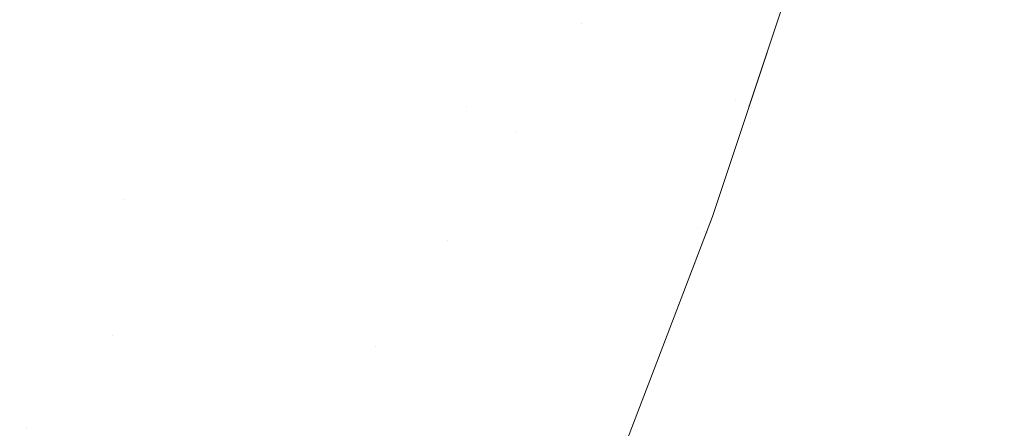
# Model space of a CAD drawing. Header units: centimetres. Extents: x -21.6 to 22.7, y 3.4 to 5.2.
# Tile 222 of 256: x 7.8003 to 7.8317, y 3.8144 to 3.8274. Entities that reach past the tile are written whole.
import ezdxf

# ---------------------------------------------------------------- set-up
doc = ezdxf.new("R2010")
doc.units = ezdxf.units.CM
doc.header["$LTSCALE"] = 2.54
doc.layers.add('Lucido design-1', color=7, linetype='Continuous')

# ---------------------------------------------------------------- blocks, each defined once
blk = doc.blocks.new('Gruppo-4-1')
at = {"color": 7, "linetype": 'Continuous', "lineweight": 9}
blk.add_3dface([(-21.503423, 5.100212, -1872.215514), (-21.503423, 3.500212, -1872.215514), (22.630348, 3.500212, -1872.215514), (22.630348, 5.100212, -1872.215514)], dxfattribs=at)
for points, invisible_edges in [([(22.630348, 5.100212, -1873.015514), (22.630348, 3.500212, -1873.015514), (7.686575, 3.600896, -1873.015514), (7.695257, 3.601786, -1873.015514)], 10), ([(22.630348, 5.100212, -1873.015514), (7.695257, 3.601786, -1873.015514), (7.700788, 3.602588, -1873.015514)], 9), ([(7.700788, 3.602588, -1873.015514), (7.70392, 3.603043, -1873.015514), (22.630348, 5.100212, -1873.015514)], 10), ([(22.630348, 5.100212, -1873.015514), (7.70392, 3.603043, -1873.015514), (7.712563, 3.604668, -1873.015514)], 9), ([(22.630348, 5.100212, -1873.015514), (7.712563, 3.604668, -1873.015514), (7.721183, 3.606664, -1873.015514)], 9), ([(22.630348, 5.100212, -1873.015514), (7.721183, 3.606664, -1873.015514), (7.729779, 3.609037, -1873.015514)], 9), ([(22.630348, 5.100212, -1873.015514), (7.729779, 3.609037, -1873.015514), (7.738348, 3.611789, -1873.015514)], 9), ([(22.630348, 5.100212, -1873.015514), (7.738348, 3.611789, -1873.015514), (7.746887, 3.614929, -1873.015514)], 9), ([(22.630348, 5.100212, -1873.015514), (7.746887, 3.614929, -1873.015514), (7.755389, 3.618463, -1873.015514)], 9), ([(22.630348, 5.100212, -1873.015514), (7.755389, 3.618463, -1873.015514), (7.760056, 3.620633, -1873.015514)], 9), ([(7.760056, 3.620633, -1873.015514), (7.763851, 3.622398, -1873.015514), (22.630348, 5.100212, -1873.015514)], 10), ([(22.630348, 5.100212, -1873.015514), (7.763851, 3.622398, -1873.015514), (7.772266, 3.626742, -1873.015514)], 9), ([(22.630348, 5.100212, -1873.015514), (7.772266, 3.626742, -1873.015514), (7.780626, 3.631505, -1873.015514)], 9), ([(22.630348, 5.100212, -1873.015514), (7.780626, 3.631505, -1873.015514), (7.788922, 3.636696, -1873.015514)], 9), ([(22.630348, 5.100212, -1873.015514), (7.788922, 3.636696, -1873.015514), (7.797144, 3.642325, -1873.015514)], 9), ([(22.630348, 5.100212, -1873.015514), (7.797144, 3.642325, -1873.015514), (7.80528, 3.6484, -1873.015514)], 9), ([(22.630348, 5.100212, -1873.015514), (7.80528, 3.6484, -1873.015514), (7.811701, 3.653619, -1873.015514)], 9), ([(7.811701, 3.653619, -1873.015514), (7.813317, 3.654932, -1873.015514), (22.630348, 5.100212, -1873.015514)], 10), ([(22.630348, 5.100212, -1873.015514), (7.813317, 3.654932, -1873.015514), (7.821238, 3.66193, -1873.015514)], 9), ([(22.630348, 5.100212, -1873.015514), (7.821238, 3.66193, -1873.015514), (7.829029, 3.6694, -1873.015514)], 9), ([(22.630348, 5.100212, -1873.015514), (7.829029, 3.6694, -1873.015514), (7.836668, 3.677352, -1873.015514)], 9), ([(7.811194, 3.834943, -1872.658665), (7.812304, 3.834431, -1872.660793), (7.809818, 3.827108, -1872.660793), (7.808727, 3.827678, -1872.658665)], 15), ([(7.810864, 3.826562, -1872.662952), (7.809818, 3.827108, -1872.660793), (7.812304, 3.834431, -1872.660793), (7.813369, 3.83394, -1872.662952)], 15), ([(7.813369, 3.83394, -1872.662952), (7.814387, 3.83347, -1872.665138), (7.811865, 3.82604, -1872.665138), (7.810864, 3.826562, -1872.662952)], 15), ([(7.81282, 3.825542, -1872.66735), (7.811865, 3.82604, -1872.665138), (7.814387, 3.83347, -1872.665138), (7.815359, 3.833021, -1872.66735)], 15), ([(7.815359, 3.833021, -1872.66735), (7.816284, 3.832594, -1872.669585), (7.813729, 3.825067, -1872.669585), (7.81282, 3.825542, -1872.66735)], 15), ([(7.814591, 3.824618, -1872.67184), (7.813729, 3.825067, -1872.669585), (7.816284, 3.832594, -1872.669585), (7.817161, 3.83219, -1872.67184)], 15), ([(7.798635, 3.824615, -1872.646657), (7.797285, 3.825406, -1872.644803), (7.799914, 3.832277, -1872.644803), (7.801292, 3.831558, -1872.646657)], 15), ([(7.817161, 3.83219, -1872.67184), (7.817991, 3.831807, -1872.674113), (7.815406, 3.824192, -1872.674113), (7.814591, 3.824618, -1872.67184)], 15), ([(7.816173, 3.823792, -1872.676402), (7.815406, 3.824192, -1872.674113), (7.817991, 3.831807, -1872.674113), (7.818772, 3.831446, -1872.676402)], 15), ([(7.801292, 3.831558, -1872.646657), (7.802632, 3.830859, -1872.648557), (7.799948, 3.823844, -1872.648557), (7.798635, 3.824615, -1872.646657)], 15), ([(7.829301, 3.83119, -1872.943514), (7.828058, 3.827162, -1872.943514), (7.82726, 3.82753, -1872.939711), (7.828497, 3.831538, -1872.939711)], 15), ([(7.818243, 3.827273, -1872.678705), (7.816173, 3.823792, -1872.676402), (7.818772, 3.831446, -1872.676402)], 11), ([(7.818772, 3.831446, -1872.676402), (7.819505, 3.831108, -1872.678705), (7.818243, 3.827273, -1872.678705)], 11), ([(7.830252, 3.830779, -1872.947388), (7.829001, 3.826726, -1872.947388), (7.828058, 3.827162, -1872.943514), (7.829301, 3.83119, -1872.943514)], 15), ([(7.801223, 3.823097, -1872.6505), (7.799948, 3.823844, -1872.648557), (7.802632, 3.830859, -1872.648557), (7.803933, 3.83018, -1872.6505)], 15), ([(7.818922, 3.826939, -1872.681018), (7.818243, 3.827273, -1872.678705), (7.819505, 3.831108, -1872.678705), (7.82019, 3.830792, -1872.681018)], 15), ([(7.82019, 3.830792, -1872.681018), (7.820827, 3.830498, -1872.683339), (7.819554, 3.826629, -1872.683339), (7.818922, 3.826939, -1872.681018)], 15), ([(7.831359, 3.8303, -1872.951323), (7.8301, 3.826219, -1872.951323), (7.829001, 3.826726, -1872.947388), (7.830252, 3.830779, -1872.947388)], 15), ([(7.820138, 3.826342, -1872.685667), (7.819554, 3.826629, -1872.683339), (7.820827, 3.830498, -1872.683339), (7.821416, 3.830226, -1872.685667)], 15), ([(7.821416, 3.830226, -1872.685667), (7.821958, 3.829976, -1872.687998), (7.820676, 3.826078, -1872.687998), (7.820138, 3.826342, -1872.685667)], 15), ([(7.824922, 3.828604, -1872.915514), (7.82243, 3.82113, -1872.915514), (7.823599, 3.824635, -1872.715514), (7.825521, 3.830401, -1872.715514)], 10), ([(7.823569, 3.824657, -1872.711056), (7.824876, 3.82863, -1872.711056), (7.825521, 3.830401, -1872.715514), (7.823599, 3.824635, -1872.715514)], 11), ([(7.832633, 3.829749, -1872.955309), (7.831363, 3.825636, -1872.955309), (7.8301, 3.826219, -1872.951323), (7.831359, 3.8303, -1872.951323)], 15), ([(7.803933, 3.83018, -1872.6505), (7.805194, 3.829522, -1872.652484), (7.802458, 3.822372, -1872.652484), (7.801223, 3.823097, -1872.6505)], 15), ([(7.821166, 3.825837, -1872.690331), (7.820676, 3.826078, -1872.687998), (7.821958, 3.829976, -1872.687998), (7.822453, 3.829748, -1872.690331)], 15), ([(7.822453, 3.829748, -1872.690331), (7.8229, 3.829541, -1872.692664), (7.82161, 3.825619, -1872.692664), (7.821166, 3.825837, -1872.690331)], 15), ([(7.83206, 3.825315, -1872.957318), (7.831363, 3.825636, -1872.955309), (7.832633, 3.829749, -1872.955309), (7.833335, 3.829445, -1872.957318)], 15), ([(7.803654, 3.821671, -1872.654508), (7.802458, 3.822372, -1872.652484), (7.805194, 3.829522, -1872.652484), (7.806414, 3.828885, -1872.654508)], 15), ([(7.822008, 3.825423, -1872.694993), (7.82161, 3.825619, -1872.692664), (7.8229, 3.829541, -1872.692664), (7.823302, 3.829356, -1872.694993)], 15), ([(7.823302, 3.829356, -1872.694993), (7.823658, 3.829192, -1872.697318), (7.822361, 3.82525, -1872.697318), (7.822008, 3.825423, -1872.694993)], 15), ([(7.82267, 3.825099, -1872.699636), (7.822361, 3.82525, -1872.697318), (7.823658, 3.829192, -1872.697318), (7.823969, 3.829048, -1872.699636)], 15), ([(7.823969, 3.829048, -1872.699636), (7.824236, 3.828925, -1872.701944), (7.822934, 3.824969, -1872.701944), (7.82267, 3.825099, -1872.699636)], 15), ([(7.806414, 3.828885, -1872.654508), (7.807592, 3.82827, -1872.656569), (7.804808, 3.820994, -1872.656569), (7.803654, 3.821671, -1872.654508)], 15), ([(7.823155, 3.82486, -1872.704243), (7.822934, 3.824969, -1872.701944), (7.824236, 3.828925, -1872.701944)], 11), ([(7.824236, 3.828925, -1872.701944), (7.82464, 3.828739, -1872.706529), (7.823155, 3.82486, -1872.704243)], 11), ([(7.82464, 3.828739, -1872.706529), (7.823335, 3.824772, -1872.706529), (7.823155, 3.82486, -1872.704243)], 11), ([(7.823335, 3.824772, -1872.706529), (7.82464, 3.828739, -1872.706529), (7.824876, 3.82863, -1872.711056), (7.823569, 3.824657, -1872.711056)], 15), ([(7.823685, 3.8246, -1872.918688), (7.82243, 3.82113, -1872.915514), (7.824922, 3.828604, -1872.915514)], 9), ([(7.824922, 3.828604, -1872.915514), (7.824993, 3.828576, -1872.918688), (7.823685, 3.8246, -1872.918688)], 11), ([(7.823685, 3.8246, -1872.918688), (7.824993, 3.828576, -1872.918688), (7.825115, 3.82852, -1872.921959), (7.823806, 3.82454, -1872.921959)], 15), ([(7.823806, 3.82454, -1872.921959), (7.825115, 3.82852, -1872.921959), (7.825328, 3.828421, -1872.925326), (7.824017, 3.824437, -1872.925326)], 15), ([(7.824017, 3.824437, -1872.925326), (7.825328, 3.828421, -1872.925326), (7.82564, 3.828277, -1872.928788), (7.824327, 3.824285, -1872.928788)], 15), ([(7.80592, 3.820341, -1872.658665), (7.804808, 3.820994, -1872.656569), (7.807592, 3.82827, -1872.656569), (7.808727, 3.827678, -1872.658665)], 15), ([(7.824327, 3.824285, -1872.928788), (7.82564, 3.828277, -1872.928788), (7.82606, 3.828083, -1872.932342), (7.824743, 3.82408, -1872.932342)], 15), ([(7.824743, 3.82408, -1872.932342), (7.82606, 3.828083, -1872.932342), (7.826597, 3.827836, -1872.935985), (7.825275, 3.823819, -1872.935985)], 15), ([(7.825275, 3.823819, -1872.935985), (7.826597, 3.827836, -1872.935985), (7.82726, 3.82753, -1872.939711), (7.825932, 3.823496, -1872.939711)], 15), ([(7.808727, 3.827678, -1872.658665), (7.809818, 3.827108, -1872.660793), (7.806989, 3.819714, -1872.660793), (7.80592, 3.820341, -1872.658665)], 15), ([(7.825932, 3.823496, -1872.939711), (7.82726, 3.82753, -1872.939711), (7.828058, 3.827162, -1872.943514), (7.826724, 3.823107, -1872.943514)], 15), ([(7.808014, 3.819113, -1872.662952), (7.806989, 3.819714, -1872.660793), (7.809818, 3.827108, -1872.660793), (7.810864, 3.826562, -1872.662952)], 15), ([(7.818243, 3.827273, -1872.678705), (7.816894, 3.823416, -1872.678705), (7.816173, 3.823792, -1872.676402)], 11), ([(7.817567, 3.823064, -1872.681018), (7.816894, 3.823416, -1872.678705), (7.818243, 3.827273, -1872.678705), (7.818922, 3.826939, -1872.681018)], 15), ([(7.826724, 3.823107, -1872.943514), (7.828058, 3.827162, -1872.943514), (7.829001, 3.826726, -1872.947388), (7.827659, 3.822648, -1872.947388)], 15), ([(7.818922, 3.826939, -1872.681018), (7.819554, 3.826629, -1872.683339), (7.818193, 3.822738, -1872.683339), (7.817567, 3.823064, -1872.681018)], 15), ([(7.810864, 3.826562, -1872.662952), (7.811865, 3.82604, -1872.665138), (7.808995, 3.818538, -1872.665138), (7.808014, 3.819113, -1872.662952)], 15), ([(7.818772, 3.822435, -1872.685667), (7.818193, 3.822738, -1872.683339), (7.819554, 3.826629, -1872.683339), (7.820138, 3.826342, -1872.685667)], 15), ([(7.827659, 3.822648, -1872.947388), (7.829001, 3.826726, -1872.947388), (7.8301, 3.826219, -1872.951323), (7.828749, 3.822113, -1872.951323)], 15), ([(7.820138, 3.826342, -1872.685667), (7.820676, 3.826078, -1872.687998), (7.819304, 3.822158, -1872.687998), (7.818772, 3.822435, -1872.685667)], 15), ([(7.828749, 3.822113, -1872.951323), (7.8301, 3.826219, -1872.951323), (7.831363, 3.825636, -1872.955309), (7.830001, 3.821497, -1872.955309)], 15), ([(7.809931, 3.817989, -1872.66735), (7.808995, 3.818538, -1872.665138), (7.811865, 3.82604, -1872.665138), (7.81282, 3.825542, -1872.66735)], 15), ([(7.81979, 3.821904, -1872.690331), (7.819304, 3.822158, -1872.687998), (7.820676, 3.826078, -1872.687998), (7.821166, 3.825837, -1872.690331)], 15), ([(7.821166, 3.825837, -1872.690331), (7.82161, 3.825619, -1872.692664), (7.82023, 3.821674, -1872.692664), (7.81979, 3.821904, -1872.690331)], 15), ([(7.81282, 3.825542, -1872.66735), (7.813729, 3.825067, -1872.669585), (7.810821, 3.817467, -1872.669585), (7.809931, 3.817989, -1872.66735)], 15), ([(7.820624, 3.821468, -1872.694993), (7.82023, 3.821674, -1872.692664), (7.82161, 3.825619, -1872.692664), (7.822008, 3.825423, -1872.694993)], 15), ([(7.830692, 3.821158, -1872.957318), (7.830001, 3.821497, -1872.955309), (7.831363, 3.825636, -1872.955309), (7.83206, 3.825315, -1872.957318)], 15), ([(7.822008, 3.825423, -1872.694993), (7.822361, 3.82525, -1872.697318), (7.820974, 3.821286, -1872.697318), (7.820624, 3.821468, -1872.694993)], 15), ([(7.82128, 3.821126, -1872.699636), (7.820974, 3.821286, -1872.697318), (7.822361, 3.82525, -1872.697318), (7.82267, 3.825099, -1872.699636)], 15), ([(7.83206, 3.825315, -1872.957318), (7.832801, 3.824973, -1872.959334), (7.831427, 3.820797, -1872.959334), (7.830692, 3.821158, -1872.957318)], 15), ([(7.811665, 3.816972, -1872.67184), (7.810821, 3.817467, -1872.669585), (7.813729, 3.825067, -1872.669585), (7.814591, 3.824618, -1872.67184)], 15), ([(7.82267, 3.825099, -1872.699636), (7.822934, 3.824969, -1872.701944), (7.821542, 3.82099, -1872.701944), (7.82128, 3.821126, -1872.699636)], 15), ([(7.821761, 3.820875, -1872.704243), (7.821542, 3.82099, -1872.701944), (7.822934, 3.824969, -1872.701944), (7.823155, 3.82486, -1872.704243)], 15), ([(7.832208, 3.820413, -1872.961357), (7.831427, 3.820797, -1872.959334), (7.832801, 3.824973, -1872.959334), (7.833588, 3.82461, -1872.961357)], 15), ([(7.81398, 3.820356, -1872.674113), (7.811665, 3.816972, -1872.67184), (7.814591, 3.824618, -1872.67184)], 11), ([(7.814591, 3.824618, -1872.67184), (7.815406, 3.824192, -1872.674113), (7.81398, 3.820356, -1872.674113)], 11), ([(7.823155, 3.82486, -1872.704243), (7.823335, 3.824772, -1872.706529), (7.821939, 3.820783, -1872.706529), (7.821761, 3.820875, -1872.704243)], 15), ([(7.823569, 3.824657, -1872.711056), (7.822171, 3.820661, -1872.711056), (7.821939, 3.820783, -1872.706529), (7.823335, 3.824772, -1872.706529)], 15), ([(7.82243, 3.82113, -1872.715514), (7.822171, 3.820661, -1872.711056), (7.823569, 3.824657, -1872.711056)], 11), ([(7.823806, 3.82454, -1872.921959), (7.822406, 3.820539, -1872.921959), (7.822286, 3.820602, -1872.918688), (7.823685, 3.8246, -1872.918688)], 15), ([(7.82243, 3.82113, -1872.915514), (7.823685, 3.8246, -1872.918688), (7.822286, 3.820602, -1872.918688)], 11), ([(7.823569, 3.824657, -1872.711056), (7.823599, 3.824635, -1872.715514), (7.82243, 3.82113, -1872.715514)], 9), ([(7.82243, 3.82113, -1872.915514), (7.82243, 3.82113, -1872.715514), (7.823599, 3.824635, -1872.715514)], 9), ([(7.824017, 3.824437, -1872.925326), (7.822615, 3.82043, -1872.925326), (7.822406, 3.820539, -1872.921959), (7.823806, 3.82454, -1872.921959)], 15), ([(7.824327, 3.824285, -1872.928788), (7.822922, 3.820269, -1872.928788), (7.822615, 3.82043, -1872.925326), (7.824017, 3.824437, -1872.925326)], 15), ([(7.824743, 3.82408, -1872.932342), (7.823335, 3.820054, -1872.932342), (7.822922, 3.820269, -1872.928788), (7.824327, 3.824285, -1872.928788)], 15), ([(7.81398, 3.820356, -1872.674113), (7.815406, 3.824192, -1872.674113), (7.816173, 3.823792, -1872.676402), (7.814741, 3.819935, -1872.676402)], 15), ([(7.825275, 3.823819, -1872.935985), (7.823862, 3.819779, -1872.935985), (7.823335, 3.820054, -1872.932342), (7.824743, 3.82408, -1872.932342)], 15), ([(7.798166, 3.81597, -1872.6505), (7.796921, 3.816787, -1872.648557), (7.799948, 3.823844, -1872.648557), (7.801223, 3.823097, -1872.6505)], 15), ([(7.814741, 3.819935, -1872.676402), (7.816173, 3.823792, -1872.676402), (7.816894, 3.823416, -1872.678705), (7.815454, 3.81954, -1872.678705)], 15), ([(7.825932, 3.823496, -1872.939711), (7.824513, 3.819439, -1872.939711), (7.823862, 3.819779, -1872.935985), (7.825275, 3.823819, -1872.935985)], 15), ([(7.815454, 3.81954, -1872.678705), (7.816894, 3.823416, -1872.678705), (7.817567, 3.823064, -1872.681018), (7.81612, 3.819171, -1872.681018)], 15), ([(7.826724, 3.823107, -1872.943514), (7.825297, 3.81903, -1872.943514), (7.824513, 3.819439, -1872.939711), (7.825932, 3.823496, -1872.939711)], 15), ([(7.801223, 3.823097, -1872.6505), (7.802458, 3.822372, -1872.652484), (7.799373, 3.815178, -1872.652484), (7.798166, 3.81597, -1872.6505)], 15), ([(7.81612, 3.819171, -1872.681018), (7.817567, 3.823064, -1872.681018), (7.818193, 3.822738, -1872.683339), (7.81674, 3.818828, -1872.683339)], 15), ([(7.827659, 3.822648, -1872.947388), (7.826224, 3.818546, -1872.947388), (7.825297, 3.81903, -1872.943514), (7.826724, 3.823107, -1872.943514)], 15), ([(7.817314, 3.81851, -1872.685667), (7.81674, 3.818828, -1872.683339), (7.818193, 3.822738, -1872.683339), (7.818772, 3.822435, -1872.685667)], 15), ([(7.800541, 3.814412, -1872.654508), (7.799373, 3.815178, -1872.652484), (7.802458, 3.822372, -1872.652484), (7.803654, 3.821671, -1872.654508)], 15), ([(7.818772, 3.822435, -1872.685667), (7.819304, 3.822158, -1872.687998), (7.817841, 3.818218, -1872.687998), (7.817314, 3.81851, -1872.685667)], 15), ([(7.828749, 3.822113, -1872.951323), (7.827304, 3.817983, -1872.951323), (7.826224, 3.818546, -1872.947388), (7.827659, 3.822648, -1872.947388)], 15), ([(7.818322, 3.817952, -1872.690331), (7.817841, 3.818218, -1872.687998), (7.819304, 3.822158, -1872.687998), (7.81979, 3.821904, -1872.690331)], 15), ([(7.830001, 3.821497, -1872.955309), (7.828545, 3.817335, -1872.955309), (7.827304, 3.817983, -1872.951323), (7.828749, 3.822113, -1872.951323)], 15), ([(7.81979, 3.821904, -1872.690331), (7.82023, 3.821674, -1872.692664), (7.818757, 3.817711, -1872.692664), (7.818322, 3.817952, -1872.690331)], 15), ([(7.803284, 3.817337, -1872.656569), (7.800541, 3.814412, -1872.654508), (7.803654, 3.821671, -1872.654508)], 11), ([(7.803654, 3.821671, -1872.654508), (7.804808, 3.820994, -1872.656569), (7.803284, 3.817337, -1872.656569)], 11), ([(7.819148, 3.817494, -1872.694993), (7.818757, 3.817711, -1872.692664), (7.82023, 3.821674, -1872.692664), (7.820624, 3.821468, -1872.694993)], 15), ([(7.820624, 3.821468, -1872.694993), (7.820974, 3.821286, -1872.697318), (7.819495, 3.817302, -1872.697318), (7.819148, 3.817494, -1872.694993)], 15), ([(7.829229, 3.816978, -1872.957318), (7.828545, 3.817335, -1872.955309), (7.830001, 3.821497, -1872.955309), (7.830692, 3.821158, -1872.957318)], 15), ([(7.819797, 3.817135, -1872.699636), (7.819495, 3.817302, -1872.697318), (7.820974, 3.821286, -1872.697318), (7.82128, 3.821126, -1872.699636)], 15), ([(7.82128, 3.821126, -1872.699636), (7.821542, 3.82099, -1872.701944), (7.820057, 3.816991, -1872.701944), (7.819797, 3.817135, -1872.699636)], 15), ([(7.822237, 3.820625, -1872.915514), (7.820707, 3.816623, -1872.915514), (7.820707, 3.816623, -1872.715514), (7.82243, 3.82113, -1872.715514)], 10), ([(7.822171, 3.820661, -1872.711056), (7.82243, 3.82113, -1872.715514), (7.820707, 3.816623, -1872.715514)], 9), ([(7.822286, 3.820602, -1872.918688), (7.822237, 3.820625, -1872.915514), (7.82243, 3.82113, -1872.915514)], 9), ([(7.82243, 3.82113, -1872.715514), (7.82243, 3.82113, -1872.915514), (7.822237, 3.820625, -1872.915514)], 9), ([(7.830692, 3.821158, -1872.957318), (7.831427, 3.820797, -1872.959334), (7.829958, 3.816597, -1872.959334), (7.829229, 3.816978, -1872.957318)], 15), ([(7.803284, 3.817337, -1872.656569), (7.804808, 3.820994, -1872.656569), (7.80592, 3.820341, -1872.658665), (7.804383, 3.816655, -1872.658665)], 15), ([(7.820274, 3.816871, -1872.704243), (7.820057, 3.816991, -1872.701944), (7.821542, 3.82099, -1872.701944), (7.821761, 3.820875, -1872.704243)], 15), ([(7.821761, 3.820875, -1872.704243), (7.821939, 3.820783, -1872.706529), (7.82045, 3.816774, -1872.706529), (7.820274, 3.816871, -1872.704243)], 15), ([(7.820585, 3.816699, -1872.7088), (7.82045, 3.816774, -1872.706529), (7.821939, 3.820783, -1872.706529)], 11), ([(7.821939, 3.820783, -1872.706529), (7.822171, 3.820661, -1872.711056), (7.820585, 3.816699, -1872.7088)], 11), ([(7.822171, 3.820661, -1872.711056), (7.82068, 3.816646, -1872.711056), (7.820585, 3.816699, -1872.7088)], 11), ([(7.820707, 3.816623, -1872.715514), (7.82068, 3.816646, -1872.711056), (7.822171, 3.820661, -1872.711056)], 11), ([(7.820707, 3.816623, -1872.915514), (7.822237, 3.820625, -1872.915514), (7.822286, 3.820602, -1872.918688)], 10), ([(7.822286, 3.820602, -1872.918688), (7.820793, 3.816584, -1872.918688), (7.820707, 3.816623, -1872.915514)], 11), ([(7.820793, 3.816584, -1872.918688), (7.822286, 3.820602, -1872.918688), (7.822406, 3.820539, -1872.921959), (7.820912, 3.816518, -1872.921959)], 15), ([(7.820912, 3.816518, -1872.921959), (7.822406, 3.820539, -1872.921959), (7.822615, 3.82043, -1872.925326), (7.821119, 3.816403, -1872.925326)], 15), ([(7.830731, 3.816194, -1872.961357), (7.829958, 3.816597, -1872.959334), (7.831427, 3.820797, -1872.959334), (7.832208, 3.820413, -1872.961357)], 15), ([(7.804383, 3.816655, -1872.658665), (7.80592, 3.820341, -1872.658665), (7.806989, 3.819714, -1872.660793), (7.80544, 3.815999, -1872.660793)], 15), ([(7.81398, 3.820356, -1872.674113), (7.812464, 3.816503, -1872.674113), (7.811665, 3.816972, -1872.67184)], 11), ([(7.814741, 3.819935, -1872.676402), (7.813216, 3.816062, -1872.676402), (7.812464, 3.816503, -1872.674113), (7.81398, 3.820356, -1872.674113)], 15), ([(7.821119, 3.816403, -1872.925326), (7.822615, 3.82043, -1872.925326), (7.822922, 3.820269, -1872.928788), (7.821423, 3.816235, -1872.928788)], 15), ([(7.821423, 3.816235, -1872.928788), (7.822922, 3.820269, -1872.928788), (7.823335, 3.820054, -1872.932342), (7.821832, 3.816008, -1872.932342)], 15), ([(7.832208, 3.820413, -1872.961357), (7.833035, 3.820007, -1872.963384), (7.831551, 3.815766, -1872.963384), (7.830731, 3.816194, -1872.961357)], 15), ([(7.815454, 3.81954, -1872.678705), (7.813922, 3.815648, -1872.678705), (7.813216, 3.816062, -1872.676402), (7.814741, 3.819935, -1872.676402)], 15), ([(7.821832, 3.816008, -1872.932342), (7.823335, 3.820054, -1872.932342), (7.823862, 3.819779, -1872.935985), (7.822354, 3.815719, -1872.935985)], 15), ([(7.832418, 3.815313, -1872.965413), (7.831551, 3.815766, -1872.963384), (7.833035, 3.820007, -1872.963384), (7.83391, 3.819577, -1872.965413)], 15), ([(7.80544, 3.815999, -1872.660793), (7.806989, 3.819714, -1872.660793), (7.808014, 3.819113, -1872.662952), (7.806454, 3.81537, -1872.662952)], 15), ([(7.822354, 3.815719, -1872.935985), (7.823862, 3.819779, -1872.935985), (7.824513, 3.819439, -1872.939711), (7.822999, 3.815362, -1872.939711)], 15), ([(7.81612, 3.819171, -1872.681018), (7.814581, 3.815261, -1872.681018), (7.813922, 3.815648, -1872.678705), (7.815454, 3.81954, -1872.678705)], 15), ([(7.822999, 3.815362, -1872.939711), (7.824513, 3.819439, -1872.939711), (7.825297, 3.81903, -1872.943514), (7.823775, 3.814932, -1872.943514)], 15), ([(7.806454, 3.81537, -1872.662952), (7.808014, 3.819113, -1872.662952), (7.808995, 3.818538, -1872.665138), (7.807423, 3.814768, -1872.665138)], 15), ([(7.81674, 3.818828, -1872.683339), (7.815194, 3.814902, -1872.683339), (7.814581, 3.815261, -1872.681018), (7.81612, 3.819171, -1872.681018)], 15), ([(7.823775, 3.814932, -1872.943514), (7.825297, 3.81903, -1872.943514), (7.826224, 3.818546, -1872.947388), (7.824693, 3.814424, -1872.947388)], 15), ([(7.815762, 3.814569, -1872.685667), (7.815194, 3.814902, -1872.683339), (7.81674, 3.818828, -1872.683339), (7.817314, 3.81851, -1872.685667)], 15), ([(7.807423, 3.814768, -1872.665138), (7.808995, 3.818538, -1872.665138), (7.809931, 3.817989, -1872.66735), (7.808348, 3.814194, -1872.66735)], 15), ([(7.817314, 3.81851, -1872.685667), (7.817841, 3.818218, -1872.687998), (7.816283, 3.814263, -1872.687998), (7.815762, 3.814569, -1872.685667)], 15), ([(7.824693, 3.814424, -1872.947388), (7.826224, 3.818546, -1872.947388), (7.827304, 3.817983, -1872.951323), (7.825762, 3.813832, -1872.951323)], 15), ([(7.808348, 3.814194, -1872.66735), (7.809931, 3.817989, -1872.66735), (7.810821, 3.817467, -1872.669585), (7.809228, 3.813647, -1872.669585)], 15), ([(7.816759, 3.813984, -1872.690331), (7.816283, 3.814263, -1872.687998), (7.817841, 3.818218, -1872.687998), (7.818322, 3.817952, -1872.690331)], 15), ([(7.825762, 3.813832, -1872.951323), (7.827304, 3.817983, -1872.951323), (7.828545, 3.817335, -1872.955309), (7.826991, 3.813152, -1872.955309)], 15), ([(7.818322, 3.817952, -1872.690331), (7.818757, 3.817711, -1872.692664), (7.81719, 3.813731, -1872.692664), (7.816759, 3.813984, -1872.690331)], 15), ([(7.817577, 3.813504, -1872.694993), (7.81719, 3.813731, -1872.692664), (7.818757, 3.817711, -1872.692664), (7.819148, 3.817494, -1872.694993)], 15), ([(7.809228, 3.813647, -1872.669585), (7.810821, 3.817467, -1872.669585), (7.811665, 3.816972, -1872.67184), (7.810063, 3.813129, -1872.67184)], 15), ([(7.819148, 3.817494, -1872.694993), (7.819495, 3.817302, -1872.697318), (7.81792, 3.813303, -1872.697318), (7.817577, 3.813504, -1872.694993)], 15), ([(7.803284, 3.817337, -1872.656569), (7.801668, 3.813672, -1872.656569), (7.800541, 3.814412, -1872.654508)], 11), ([(7.804383, 3.816655, -1872.658665), (7.802754, 3.81296, -1872.658665), (7.801668, 3.813672, -1872.656569), (7.803284, 3.817337, -1872.656569)], 15), ([(7.818219, 3.813127, -1872.699636), (7.81792, 3.813303, -1872.697318), (7.819495, 3.817302, -1872.697318), (7.819797, 3.817135, -1872.699636)], 15), ([(7.819797, 3.817135, -1872.699636), (7.820057, 3.816991, -1872.701944), (7.818476, 3.812977, -1872.701944), (7.818219, 3.813127, -1872.699636)], 15), ([(7.827669, 3.812777, -1872.957318), (7.826991, 3.813152, -1872.955309), (7.828545, 3.817335, -1872.955309), (7.829229, 3.816978, -1872.957318)], 15), ([(7.810063, 3.813129, -1872.67184), (7.811665, 3.816972, -1872.67184), (7.812464, 3.816503, -1872.674113), (7.810853, 3.812639, -1872.674113)], 15), ([(7.818691, 3.812851, -1872.704243), (7.818476, 3.812977, -1872.701944), (7.820057, 3.816991, -1872.701944), (7.820274, 3.816871, -1872.704243)], 15), ([(7.820274, 3.816871, -1872.704243), (7.82045, 3.816774, -1872.706529), (7.818865, 3.812749, -1872.706529), (7.818691, 3.812851, -1872.704243)], 15), ([(7.818998, 3.81267, -1872.7088), (7.818865, 3.812749, -1872.706529), (7.82045, 3.816774, -1872.706529), (7.820585, 3.816699, -1872.7088)], 15), ([(7.829229, 3.816978, -1872.957318), (7.829958, 3.816597, -1872.959334), (7.82839, 3.812377, -1872.959334), (7.827669, 3.812777, -1872.957318)], 15), ([(7.80544, 3.815999, -1872.660793), (7.803798, 3.812275, -1872.660793), (7.802754, 3.81296, -1872.658665), (7.804383, 3.816655, -1872.658665)], 15), ([(7.810853, 3.812639, -1872.674113), (7.812464, 3.816503, -1872.674113), (7.813216, 3.816062, -1872.676402), (7.811596, 3.812178, -1872.676402)], 15), ([(7.820585, 3.816699, -1872.7088), (7.82068, 3.816646, -1872.711056), (7.819093, 3.812615, -1872.711056), (7.818998, 3.81267, -1872.7088)], 15), ([(7.819205, 3.812549, -1872.918688), (7.819004, 3.81217, -1872.915514), (7.820707, 3.816623, -1872.915514)], 9), ([(7.820707, 3.816623, -1872.915514), (7.819004, 3.81217, -1872.915514), (7.819004, 3.81217, -1872.715514), (7.820707, 3.816623, -1872.715514)], 10), ([(7.820707, 3.816623, -1872.715514), (7.819004, 3.81217, -1872.715514), (7.819093, 3.812615, -1872.711056)], 10), ([(7.819093, 3.812615, -1872.711056), (7.82068, 3.816646, -1872.711056), (7.820707, 3.816623, -1872.715514)], 11), ([(7.820707, 3.816623, -1872.915514), (7.820793, 3.816584, -1872.918688), (7.819205, 3.812549, -1872.918688)], 11), ([(7.820912, 3.816518, -1872.921959), (7.819322, 3.81248, -1872.921959), (7.819205, 3.812549, -1872.918688), (7.820793, 3.816584, -1872.918688)], 15), ([(7.821119, 3.816403, -1872.925326), (7.819528, 3.81236, -1872.925326), (7.819322, 3.81248, -1872.921959), (7.820912, 3.816518, -1872.921959)], 15), ([(7.821423, 3.816235, -1872.928788), (7.819828, 3.812184, -1872.928788), (7.819528, 3.81236, -1872.925326), (7.821119, 3.816403, -1872.925326)], 15), ([(7.829156, 3.811953, -1872.961357), (7.82839, 3.812377, -1872.959334), (7.829958, 3.816597, -1872.959334), (7.830731, 3.816194, -1872.961357)], 15), ([(7.821832, 3.816008, -1872.932342), (7.820232, 3.811947, -1872.932342), (7.819828, 3.812184, -1872.928788), (7.821423, 3.816235, -1872.928788)], 15), ([(7.830731, 3.816194, -1872.961357), (7.831551, 3.815766, -1872.963384), (7.829968, 3.811504, -1872.963384), (7.829156, 3.811953, -1872.961357)], 15), ([(7.806454, 3.81537, -1872.662952), (7.8048, 3.811618, -1872.662952), (7.803798, 3.812275, -1872.660793), (7.80544, 3.815999, -1872.660793)], 15), ([(7.811596, 3.812178, -1872.676402), (7.813216, 3.816062, -1872.676402), (7.813922, 3.815648, -1872.678705), (7.812294, 3.811745, -1872.678705)], 15), ([(7.822354, 3.815719, -1872.935985), (7.820749, 3.811644, -1872.935985), (7.820232, 3.811947, -1872.932342), (7.821832, 3.816008, -1872.932342)], 15), ([(7.812294, 3.811745, -1872.678705), (7.813922, 3.815648, -1872.678705), (7.814581, 3.815261, -1872.681018), (7.812946, 3.81134, -1872.681018)], 15), ([(7.822999, 3.815362, -1872.939711), (7.821387, 3.811269, -1872.939711), (7.820749, 3.811644, -1872.935985), (7.822354, 3.815719, -1872.935985)], 15), ([(7.830827, 3.811028, -1872.965413), (7.829968, 3.811504, -1872.963384), (7.831551, 3.815766, -1872.963384), (7.832418, 3.815313, -1872.965413)], 15), ([(7.797694, 3.811573, -1872.652484), (7.799373, 3.815178, -1872.652484), (7.800541, 3.814412, -1872.654508), (7.798847, 3.810775, -1872.654508)], 15), ([(7.807423, 3.814768, -1872.665138), (7.805757, 3.81099, -1872.665138), (7.8048, 3.811618, -1872.662952), (7.806454, 3.81537, -1872.662952)], 15), ([(7.812946, 3.81134, -1872.681018), (7.814581, 3.815261, -1872.681018), (7.815194, 3.814902, -1872.683339), (7.813553, 3.810964, -1872.683339)], 15), ([(7.823775, 3.814932, -1872.943514), (7.822155, 3.810819, -1872.943514), (7.821387, 3.811269, -1872.939711), (7.822999, 3.815362, -1872.939711)], 15), ([(7.832418, 3.815313, -1872.965413), (7.833334, 3.814835, -1872.967443), (7.831733, 3.810526, -1872.967443), (7.830827, 3.811028, -1872.965413)], 15), ([(7.814114, 3.810616, -1872.685667), (7.813553, 3.810964, -1872.683339), (7.815194, 3.814902, -1872.683339), (7.815762, 3.814569, -1872.685667)], 15), ([(7.824693, 3.814424, -1872.947388), (7.823064, 3.810286, -1872.947388), (7.822155, 3.810819, -1872.943514), (7.823775, 3.814932, -1872.943514)], 15), ([(7.831733, 3.810526, -1872.967443), (7.833334, 3.814835, -1872.967443), (7.834299, 3.814332, -1872.96947)], 11), ([(7.808348, 3.814194, -1872.66735), (7.806671, 3.81039, -1872.66735), (7.805757, 3.81099, -1872.665138), (7.807423, 3.814768, -1872.665138)], 15), ([(7.815762, 3.814569, -1872.685667), (7.816283, 3.814263, -1872.687998), (7.814629, 3.810296, -1872.687998), (7.814114, 3.810616, -1872.685667)], 15), ([(7.798847, 3.810775, -1872.654508), (7.800541, 3.814412, -1872.654508), (7.801668, 3.813672, -1872.656569), (7.799959, 3.810004, -1872.656569)], 15), ([(7.825762, 3.813832, -1872.951323), (7.824121, 3.809666, -1872.951323), (7.823064, 3.810286, -1872.947388), (7.824693, 3.814424, -1872.947388)], 15)]:
    blk.add_3dface(points, dxfattribs=dict(at, invisible_edges=invisible_edges))
blk = doc.blocks.new('Gruppo-5-1')
at = {"color": 7}
blk.add_blockref('Gruppo-4-1', (0, 0), dxfattribs=at)

msp = doc.modelspace()

# ---------------------------------------------------------------- block references
at = {"layer": 'Lucido design-1', "color": 7}
msp.add_blockref('Gruppo-5-1', (0, 0), dxfattribs=at)

doc.saveas('drawing.dxf')
